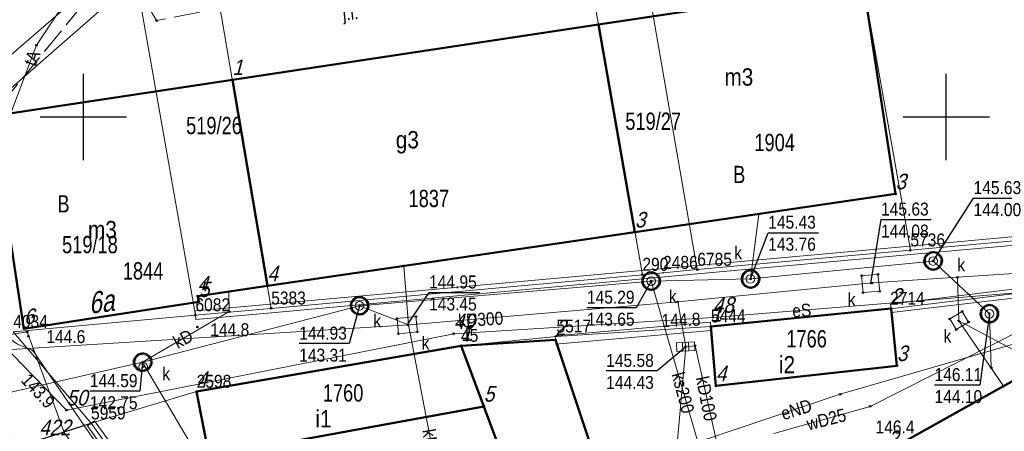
# Model space of a CAD drawing. Header units: metres. Extents: x 5551907 to 5556416, y 5709283 to 5712755.
# Tile 28 of 100: x 5554396 to 5554453, y 5710632 to 5710656. Entities that reach past the tile are written whole.
import ezdxf
from ezdxf.enums import TextEntityAlignment as Align

# ---------------------------------------------------------------- set-up
doc = ezdxf.new("R2010")
doc.units = ezdxf.units.M
doc.linetypes.add('1.5_0.5', pattern=[2, 1.5, -0.5])
doc.linetypes.add('219-500', pattern=[0])
doc.layers.get('0').update_dxf_attribs({"color": 2, "lineweight": 5})
doc.styles.get("Standard").update_dxf_attribs({"font": 'Working1250', "width": 0.75})
doc.linetypes.add('otdn_500', pattern='A,5,0,[21,ksztalty.shx,S=0.5,R=0,X=0,Y=0]', length=5)

# ---------------------------------------------------------------- blocks, each defined once
blk = doc.blocks.new('PUNKTBUD')
at = {"color": 0}
blk.add_circle((0, 0), 0.045, dxfattribs=at)
blk = doc.blocks.new('203')
at = {"linetype": 'Continuous', "lineweight": 0}
h = blk.add_hatch(color=0, dxfattribs=at)
edge = h.paths.add_edge_path()
edge.add_arc((0, 0), 0.045, 0, 360)
blk = doc.blocks.new('PW01')
at = {"linetype": 'Continuous', "lineweight": 13}
h = blk.add_hatch(color=0, dxfattribs=at)
edge = h.paths.add_edge_path()
edge.add_arc((0, 0), 0.045, 0, 360)
blk = doc.blocks.new('US22')
at = {"color": 0, "linetype": 'Continuous', "lineweight": 13}
blk.add_circle((0, 0), 0.25, dxfattribs=at)
blk = doc.blocks.new('US05')
at = {"color": 0, "linetype": 'Continuous', "lineweight": 13}
for p, q in [((-0.525, -0.25), (-0.525, 0.25)), ((-0.525, 0.25), (-0.175, 0.25)), ((-0.175, -0.25), (-0.175, 0.25)), ((-0.175, 0.25), (0.175, 0.25)), ((0.175, -0.25), (0.175, 0.25)), ((0.175, 0.25), (0.525, 0.25)), ((0.525, -0.25), (0.525, 0.25)), ((-0.525, -0.25), (-0.175, -0.25)), ((-0.175, -0.25), (0.175, -0.25)), ((0.175, -0.25), (0.525, -0.25))]:
    blk.add_line(p, q, dxfattribs=at)
blk = doc.blocks.new('PIKIETAW1891')
at = {"color": 0}
blk.add_circle((0, 0), 0.045, dxfattribs=at)
blk = doc.blocks.new('RAMKA500K')
at = {"color": 0}
for p, q in [((0, 147.5), (0, 152.5)), ((50, 147.5), (50, 152.5)), ((400, 147.5), (400, 152.5)), ((0, 150), (2.5, 150)), ((47.5, 150), (52.5, 150)), ((397.5, 150), (400, 150))]:
    blk.add_line(p, q, dxfattribs=at)

msp = doc.modelspace()

# ---------------------------------------------------------------- linework, layer by layer
at = {"layer": '217-kontur klasyfikacyjny', "color": 3, "linetype": 'CONTINUOUS', "lineweight": 18, "flags": 128}
for points in [[(5554407.04, 5710661.5), (5554410.88, 5710638.92)], [(5554444.51, 5710661.51), (5554447.92, 5710642.28)], [(5554432.39, 5710640.87), (5554429.17, 5710659.19)], [(5554447.92, 5710642.28), (5554458.6, 5710643.25)], [(5554410.88, 5710638.92), (5554432.39, 5710640.87)]]:
    msp.add_lwpolyline(points, dxfattribs=at)
at = {"layer": '218-kontur użytku gruntowego', "color": 3, "linetype": 'CONTINUOUS', "lineweight": 18, "flags": 128}
for points in [[(5554407.04, 5710661.5), (5554410.88, 5710638.92)], [(5554410.88, 5710638.92), (5554407.04, 5710661.5)], [(5554447.92, 5710642.28), (5554444.51, 5710661.51)], [(5554444.51, 5710661.51), (5554447.92, 5710642.28)], [(5554432.39, 5710640.87), (5554429.17, 5710659.19)], [(5554429.17, 5710659.19), (5554432.39, 5710640.87)], [(5554388.23, 5710645.06), (5554403.05, 5710658)], [(5554403.05, 5710658), (5554388.23, 5710645.06)], [(5554447.92, 5710642.28), (5554458.6, 5710643.25)], [(5554458.6, 5710643.25), (5554447.92, 5710642.28)], [(5554435.57, 5710641.16), (5554447.92, 5710642.28)], [(5554447.92, 5710642.28), (5554435.57, 5710641.16)], [(5554410.88, 5710638.92), (5554432.39, 5710640.87)], [(5554432.39, 5710640.87), (5554410.88, 5710638.92)], [(5554432.39, 5710640.87), (5554433.59, 5710640.98)], [(5554433.59, 5710640.98), (5554432.39, 5710640.87)], [(5554433.59, 5710640.98), (5554435.57, 5710641.16)], [(5554435.57, 5710641.16), (5554433.59, 5710640.98)], [(5554454.02, 5710639.79), (5554446.74, 5710638.9)], [(5554446.74, 5710638.9), (5554454.02, 5710639.79)], [(5554395.93, 5710637.56), (5554406.49, 5710638.53)], [(5554406.49, 5710638.53), (5554395.93, 5710637.56)], [(5554406.49, 5710638.53), (5554410.88, 5710638.92)], [(5554410.88, 5710638.92), (5554406.49, 5710638.53)], [(5554446.74, 5710638.9), (5554436.36, 5710637.88)], [(5554436.36, 5710637.88), (5554446.74, 5710638.9)], [(5554436.36, 5710637.88), (5554427.41, 5710637.3)], [(5554427.41, 5710637.3), (5554436.36, 5710637.88)], [(5554427.41, 5710637.3), (5554421.88, 5710636.76)], [(5554421.88, 5710636.76), (5554427.41, 5710637.3)], [(5554421.88, 5710636.76), (5554406.56, 5710634.1)], [(5554406.56, 5710634.1), (5554421.88, 5710636.76)], [(5554406.56, 5710634.1), (5554400.44, 5710632.27)], [(5554400.44, 5710632.27), (5554406.56, 5710634.1)], [(5554400.44, 5710632.27), (5554418.12, 5710607.55)], [(5554418.12, 5710607.55), (5554400.44, 5710632.27)]]:
    msp.add_lwpolyline(points, dxfattribs=at)
at = {"layer": '219-działka ewidencyjna', "color": 7, "linetype": '219-500', "lineweight": 18, "flags": 128}
for points in [[(5554407.04, 5710661.5), (5554410.88, 5710638.92)], [(5554444.51, 5710661.51), (5554447.92, 5710642.28)], [(5554432.36, 5710659.67), (5554435.57, 5710641.16)], [(5554429.17, 5710659.19), (5554432.39, 5710640.87)], [(5554403.05, 5710658), (5554388.23, 5710645.06)], [(5554403.05, 5710658), (5554406.49, 5710638.53)], [(5554458.6, 5710643.25), (5554447.92, 5710642.28)], [(5554447.92, 5710642.28), (5554435.57, 5710641.16)], [(5554432.39, 5710640.87), (5554410.88, 5710638.92)], [(5554433.59, 5710640.98), (5554432.39, 5710640.87)], [(5554435.57, 5710641.16), (5554433.59, 5710640.98)], [(5554454.02, 5710639.79), (5554446.74, 5710638.9)], [(5554406.49, 5710638.53), (5554395.93, 5710637.56)], [(5554410.88, 5710638.92), (5554406.49, 5710638.53)], [(5554446.74, 5710638.9), (5554436.36, 5710637.88)], [(5554436.36, 5710637.88), (5554427.41, 5710637.3)], [(5554395.93, 5710637.56), (5554400.44, 5710632.27)], [(5554427.41, 5710637.3), (5554421.88, 5710636.76)], [(5554421.88, 5710636.76), (5554406.56, 5710634.1)], [(5554421.88, 5710636.76), (5554425.93, 5710626.02)], [(5554406.56, 5710634.1), (5554400.44, 5710632.27)], [(5554400.44, 5710632.27), (5554418.12, 5710607.55)]]:
    msp.add_lwpolyline(points, dxfattribs=at)
at = {"layer": '312-budynek ewidencyjny', "color": 7, "linetype": 'CONTINUOUS', "lineweight": 50, "flags": 128}
for points in [[(5554429.85, 5710655.35), (5554445.2, 5710657.67)], [(5554445.2, 5710657.67), (5554447.06, 5710645.54)], [(5554408.63, 5710652.15), (5554429.85, 5710655.35)], [(5554429.85, 5710655.35), (5554431.96, 5710643.33)], [(5554431.96, 5710643.33), (5554429.85, 5710655.35)], [(5554394.67, 5710650.04), (5554408.63, 5710652.15)], [(5554408.63, 5710652.15), (5554410.66, 5710640.22)], [(5554410.66, 5710640.22), (5554408.63, 5710652.15)], [(5554396.55, 5710637.74), (5554394.67, 5710650.04)], [(5554447.06, 5710645.54), (5554431.96, 5710643.33)], [(5554431.96, 5710643.33), (5554410.66, 5710640.22)], [(5554410.66, 5710640.22), (5554406.62, 5710639.63)], [(5554406.62, 5710639.63), (5554406.69, 5710639.3)], [(5554406.69, 5710639.3), (5554396.55, 5710637.74)], [(5554436.36, 5710637.88), (5554446.8, 5710638.92)], [(5554446.8, 5710638.92), (5554447.14, 5710635.6)], [(5554436.65, 5710634.43), (5554436.36, 5710637.88)], [(5554446.62, 5710630.68), (5554460.28, 5710638.31)], [(5554406.56, 5710634.1), (5554421.88, 5710636.76)], [(5554421.88, 5710636.76), (5554427.35, 5710637.09)], [(5554421.88, 5710636.76), (5554423.2, 5710633.25)], [(5554423.2, 5710633.25), (5554421.88, 5710636.76)], [(5554427.35, 5710637.09), (5554430.29, 5710628.31)], [(5554447.14, 5710635.6), (5554436.65, 5710634.43)], [(5554407.28, 5710630.34), (5554406.56, 5710634.1)], [(5554423.2, 5710633.25), (5554407.28, 5710630.34)], [(5554425.78, 5710626.38), (5554423.2, 5710633.25)]]:
    msp.add_lwpolyline(points, dxfattribs=at)
at = {"layer": 'jezdnia', "color": 7, "linetype": '1.5_0.5', "lineweight": 18, "flags": 128}
for points in [[(5554531.77, 5710743.2), (5554510.73, 5710729.75), (5554475.99, 5710709.85), (5554447.06, 5710693.26), (5554443.23, 5710699.15), (5554462.23, 5710712.32), (5554460.21, 5710715.22), (5554440.32, 5710701.85), (5554425.74, 5710692.16), (5554418.39, 5710702.98), (5554417.67, 5710704.05), (5554413.74, 5710698.54), (5554422.18, 5710685.91), (5554422.24, 5710683.26), (5554414.67, 5710678.37), (5554411.17, 5710678.91), (5554409.54, 5710677.7), (5554408.06, 5710674.21), (5554399.4, 5710668.24), (5554396.78, 5710667.91), (5554395.38, 5710669.36), (5554394.89, 5710669.03), (5554395.46, 5710668.22), (5554394.01, 5710667.3), (5554393.51, 5710668.1), (5554393.08, 5710667.81), (5554391.94, 5710669.33), (5554375.03, 5710657.88), (5554384.19, 5710648.99), (5554388.23, 5710645.06), (5554389.36, 5710643.96), (5554394.67, 5710650.04), (5554402.1, 5710659.1), (5554430.11, 5710677.61), (5554434.38, 5710680.2), (5554449.14, 5710687.47), (5554480.13, 5710704.87), (5554485.07, 5710707.73), (5554505.9, 5710719.35), (5554533.93, 5710737.49), (5554534.71, 5710737.99), (5554534.52, 5710738.29), (5554532.01, 5710742.81)], [(5554430.11, 5710677.61), (5554431.72, 5710666.51), (5554427.33, 5710660.06), (5554404.24, 5710655.57), (5554402.1, 5710659.1), (5554394.67, 5710650.04), (5554445.2, 5710657.67), (5554452.55, 5710658.59), (5554452.04, 5710662.36), (5554438.86, 5710660.67), (5554434.38, 5710680.2)]]:
    msp.add_lwpolyline(points, close=True, dxfattribs=at)
at = {"layer": 'krawężnik', "color": 7, "linetype": 'CONTINUOUS', "lineweight": 25, "flags": 128}
msp.add_lwpolyline([(5554472.43, 5710638.71), (5554473.93, 5710638.51), (5554474.43, 5710637.77), (5554474.72, 5710636.97), (5554474.66, 5710636.42), (5554473.93, 5710635.73), (5554466.73, 5710630.76), (5554450.45, 5710621.12), (5554425.4, 5710609.05), (5554418.6, 5710605.89), (5554417.15, 5710605.26), (5554415.76, 5710605.21), (5554414.27, 5710606.27), (5554412.85, 5710607.28), (5554397.95, 5710627.83), (5554396.98, 5710629.38), (5554396.78, 5710630.42), (5554397.44, 5710631.31), (5554400.44, 5710632.27)], dxfattribs=at)
at = {"layer": 'przewód elektroenergetyczny podziemny', "color": 1, "linetype": 'CONTINUOUS', "lineweight": 18, "flags": 128}
for points in [[(5554500.98, 5710648.51), (5554494.46, 5710639.26), (5554478.56, 5710631.87), (5554474.37, 5710637.47), (5554472.16, 5710639.32), (5554454.55, 5710639.85), (5554436.48, 5710638.4), (5554421.46, 5710637.45), (5554399.02, 5710633.03), (5554394.66, 5710637.51), (5554388.71, 5710642.51), (5554381.93, 5710636.93), (5554358.42, 5710667.49), (5554395.08, 5710691.67), (5554394, 5710693.59), (5554393.59, 5710693.48)], [(5554391.95, 5710691.47), (5554389.38, 5710689.5), (5554383.13, 5710684.67), (5554376.68, 5710679.78), (5554364.5, 5710670.42), (5554373.97, 5710657.23), (5554383.64, 5710647.97), (5554395.47, 5710637.35), (5554396.74, 5710637.56)], [(5554473.2, 5710638.11), (5554460.77, 5710638.83), (5554443.86, 5710633.95), (5554429.96, 5710629.28)], [(5554396.74, 5710637.56), (5554398.91, 5710631.7), (5554413.79, 5710611.76), (5554417.91, 5710606.97), (5554420.9, 5710601.33), (5554425.41, 5710594.62), (5554440.73, 5710570.16), (5554441.76, 5710569.31), (5554444.92, 5710571.7), (5554445.59, 5710571.37), (5554447.05, 5710571.93), (5554466.29, 5710583.95), (5554467.82, 5710585.54), (5554469.46, 5710586.99), (5554470, 5710588.24)]]:
    msp.add_lwpolyline(points, dxfattribs=at)
at = {"layer": 'przewód gazowy', "color": 40, "linetype": 'CONTINUOUS', "lineweight": 18, "flags": 128}
msp.add_lwpolyline([(5554416.65, 5710602.98), (5554403.23, 5710621.54), (5554402.92, 5710621.89), (5554404.12, 5710624.84), (5554404.47, 5710625.68), (5554397.07, 5710636.48), (5554396.18, 5710636.85), (5554393.21, 5710638.9), (5554390.23, 5710641.85), (5554387.51, 5710644.56), (5554380.01, 5710652.42)], dxfattribs=at)
at = {"layer": 'przewód kanalizacyjny', "color": 34, "linetype": 'CONTINUOUS', "lineweight": 18, "flags": 128}
for points in [[(5554403.43, 5710635.81), (5554421.1, 5710605.89), (5554436.67, 5710613.08), (5554452.64, 5710620.71), (5554475.58, 5710633.69), (5554493.24, 5710644.62), (5554505.33, 5710636.12), (5554511.32, 5710631.05), (5554532.54, 5710615.46), (5554538.01, 5710606.53), (5554542.3, 5710598.85), (5554545.18, 5710592.28), (5554547.72, 5710585.05), (5554551.08, 5710576.4), (5554560.88, 5710550.1), (5554563.42, 5710544.78), (5554570, 5710519.72), (5554571.02, 5710502.86)], [(5554438.66, 5710640.62), (5554439.14, 5710644.37)], [(5554515.93, 5710629.05), (5554498.05, 5710642.9), (5554494.02, 5710642.62), (5554493.13, 5710642.63), (5554470.02, 5710641.98), (5554450.65, 5710640.72), (5554445.72, 5710640.39), (5554434.44, 5710639.3), (5554418.83, 5710637.96), (5554391.77, 5710636.28), (5554394.11, 5710633.44), (5554408.36, 5710616.21), (5554419.48, 5710601.47)], [(5554370.58, 5710619.9), (5554382.57, 5710631.07), (5554403.43, 5710635.81), (5554416, 5710639.07), (5554432.9, 5710640.5), (5554438.66, 5710640.62), (5554449.24, 5710641.66), (5554452.5, 5710638.61)], [(5554418.83, 5710637.96), (5554418.57, 5710641.37)], [(5554450.72, 5710638.2), (5554450.65, 5710640.72)], [(5554432.9, 5710640.5), (5554436.3, 5710628.8)], [(5554403.43, 5710635.81), (5554408.45, 5710638.73), (5554408.42, 5710639.89)], [(5554416, 5710639.07), (5554418.83, 5710637.96)], [(5554434.04, 5710626.95), (5554434.9, 5710636.7), (5554434.44, 5710639.3)], [(5554452.5, 5710638.61), (5554452.61, 5710635.48), (5554453.31, 5710634.41)], [(5554418.83, 5710637.96), (5554421.24, 5710625.51)], [(5554450.72, 5710638.2), (5554453.31, 5710634.41)], [(5554454.22, 5710636.34), (5554450.72, 5710638.2)], [(5554434.9, 5710636.7), (5554435.44, 5710636.76), (5554437.7, 5710626.64)]]:
    msp.add_lwpolyline(points, dxfattribs=at)
at = {"layer": 'przewód telekomunikacyjny podziemny', "color": 30, "linetype": 'CONTINUOUS', "lineweight": 18, "flags": 128}
msp.add_lwpolyline([(5554399.32, 5710657.24), (5554397.28, 5710654.15), (5554395.8, 5710650.22)], dxfattribs=at)
at = {"layer": 'przewód wodociągowy', "color": 5, "linetype": 'CONTINUOUS', "lineweight": 18, "flags": 128}
for points in [[(5554377.15, 5710631.23), (5554386.65, 5710645.71), (5554399.27, 5710656.58), (5554403.77, 5710657.38), (5554415.21, 5710661.72), (5554429.7, 5710661.89), (5554435.32, 5710663.34), (5554432.33, 5710672.68), (5554432.2, 5710673.29)], [(5554440.01, 5710631.68), (5554445.59, 5710633.25), (5554461.49, 5710641.27)]]:
    msp.add_lwpolyline(points, dxfattribs=at)
at = {"layer": 'rzedna-Atr2', "color": 7, "flags": 128}
for points in [[(5554449.24, 5710641.66), (5554451.58, 5710645.3), (5554454.487, 5710645.3)], [(5554445.62, 5710640.36), (5554446.22, 5710644.06), (5554449.132, 5710644.06)], [(5554438.66, 5710640.62), (5554439.68, 5710643.3), (5554442.597, 5710643.3)], [(5554432.9, 5710640.5), (5554432.03, 5710638.96), (5554429.176, 5710638.96)], [(5554418.76, 5710637.95), (5554420.03, 5710639.84), (5554422.947, 5710639.84)], [(5554416, 5710639.07), (5554415.39, 5710636.88), (5554412.504, 5710636.88)], [(5554452.5, 5710638.61), (5554451.94, 5710634.48), (5554449.32, 5710634.48)], [(5554434.9, 5710636.7), (5554433.24, 5710635.3), (5554430.291, 5710635.3)], [(5554403.43, 5710635.81), (5554403.26, 5710634.13), (5554400.374, 5710634.13)]]:
    msp.add_lwpolyline(points, dxfattribs=at)
at = {"layer": 'studnia kanalizacyjna', "color": 34, "linetype": 'CONTINUOUS', "lineweight": 18, "flags": 128}
for points in [[(5554449.74, 5710641.68), (5554449.73, 5710641.58), (5554449.7, 5710641.48), (5554449.64, 5710641.38), (5554449.58, 5710641.3), (5554449.5, 5710641.24), (5554449.4, 5710641.19), (5554449.3, 5710641.17), (5554449.2, 5710641.16), (5554449.1, 5710641.18), (5554449, 5710641.23), (5554448.92, 5710641.29), (5554448.84, 5710641.37), (5554448.78, 5710641.45), (5554448.75, 5710641.55), (5554448.74, 5710641.65), (5554448.75, 5710641.75), (5554448.77, 5710641.85), (5554448.83, 5710641.95), (5554448.9, 5710642.03), (5554448.98, 5710642.09), (5554449.08, 5710642.14), (5554449.18, 5710642.16), (5554449.28, 5710642.17), (5554449.38, 5710642.15), (5554449.48, 5710642.1), (5554449.56, 5710642.04), (5554449.63, 5710641.96), (5554449.69, 5710641.88), (5554449.73, 5710641.78)], [(5554433.4, 5710640.51), (5554433.39, 5710640.41), (5554433.36, 5710640.31), (5554433.3, 5710640.22), (5554433.24, 5710640.14), (5554433.16, 5710640.08), (5554433.06, 5710640.02), (5554432.96, 5710640), (5554432.86, 5710640), (5554432.76, 5710640.02), (5554432.66, 5710640.06), (5554432.58, 5710640.12), (5554432.5, 5710640.2), (5554432.44, 5710640.29), (5554432.41, 5710640.39), (5554432.4, 5710640.49), (5554432.41, 5710640.59), (5554432.43, 5710640.69), (5554432.49, 5710640.78), (5554432.56, 5710640.86), (5554432.64, 5710640.92), (5554432.74, 5710640.98), (5554432.84, 5710641), (5554432.94, 5710641), (5554433.04, 5710640.98), (5554433.14, 5710640.94), (5554433.22, 5710640.88), (5554433.29, 5710640.8), (5554433.35, 5710640.71), (5554433.39, 5710640.61)], [(5554439.16, 5710640.63), (5554439.15, 5710640.53), (5554439.12, 5710640.43), (5554439.06, 5710640.34), (5554439, 5710640.26), (5554438.92, 5710640.2), (5554438.82, 5710640.15), (5554438.72, 5710640.12), (5554438.62, 5710640.12), (5554438.52, 5710640.14), (5554438.42, 5710640.19), (5554438.34, 5710640.24), (5554438.26, 5710640.32), (5554438.2, 5710640.41), (5554438.17, 5710640.51), (5554438.16, 5710640.61), (5554438.17, 5710640.71), (5554438.19, 5710640.81), (5554438.25, 5710640.9), (5554438.32, 5710640.98), (5554438.4, 5710641.05), (5554438.5, 5710641.1), (5554438.6, 5710641.12), (5554438.7, 5710641.12), (5554438.8, 5710641.11), (5554438.9, 5710641.06), (5554438.98, 5710641), (5554439.05, 5710640.92), (5554439.11, 5710640.83), (5554439.15, 5710640.73)], [(5554416.5, 5710639.09), (5554416.5, 5710638.98), (5554416.47, 5710638.88), (5554416.41, 5710638.79), (5554416.34, 5710638.71), (5554416.26, 5710638.65), (5554416.17, 5710638.6), (5554416.07, 5710638.57), (5554415.97, 5710638.57), (5554415.87, 5710638.59), (5554415.76, 5710638.64), (5554415.68, 5710638.7), (5554415.61, 5710638.77), (5554415.55, 5710638.86), (5554415.52, 5710638.96), (5554415.5, 5710639.06), (5554415.51, 5710639.16), (5554415.54, 5710639.26), (5554415.6, 5710639.35), (5554415.67, 5710639.44), (5554415.74, 5710639.5), (5554415.84, 5710639.55), (5554415.94, 5710639.57), (5554416.04, 5710639.57), (5554416.14, 5710639.56), (5554416.24, 5710639.51), (5554416.33, 5710639.45), (5554416.4, 5710639.37), (5554416.46, 5710639.28), (5554416.49, 5710639.18)], [(5554453, 5710638.62), (5554452.99, 5710638.52), (5554452.96, 5710638.42), (5554452.91, 5710638.33), (5554452.84, 5710638.25), (5554452.76, 5710638.18), (5554452.66, 5710638.13), (5554452.56, 5710638.11), (5554452.46, 5710638.11), (5554452.36, 5710638.12), (5554452.26, 5710638.17), (5554452.18, 5710638.23), (5554452.11, 5710638.31), (5554452.04, 5710638.4), (5554452.01, 5710638.5), (5554452, 5710638.6), (5554452.01, 5710638.7), (5554452.03, 5710638.8), (5554452.09, 5710638.89), (5554452.16, 5710638.97), (5554452.24, 5710639.03), (5554452.34, 5710639.08), (5554452.44, 5710639.11), (5554452.54, 5710639.11), (5554452.64, 5710639.09), (5554452.74, 5710639.04), (5554452.82, 5710638.99), (5554452.89, 5710638.91), (5554452.95, 5710638.82), (5554452.99, 5710638.72)], [(5554403.93, 5710635.82), (5554403.93, 5710635.72), (5554403.9, 5710635.62), (5554403.84, 5710635.52), (5554403.77, 5710635.44), (5554403.69, 5710635.38), (5554403.59, 5710635.33), (5554403.5, 5710635.31), (5554403.4, 5710635.3), (5554403.29, 5710635.32), (5554403.19, 5710635.37), (5554403.11, 5710635.43), (5554403.04, 5710635.51), (5554402.98, 5710635.59), (5554402.95, 5710635.69), (5554402.93, 5710635.79), (5554402.94, 5710635.89), (5554402.97, 5710635.99), (5554403.03, 5710636.09), (5554403.1, 5710636.17), (5554403.17, 5710636.23), (5554403.27, 5710636.28), (5554403.37, 5710636.3), (5554403.47, 5710636.31), (5554403.57, 5710636.29), (5554403.67, 5710636.24), (5554403.76, 5710636.18), (5554403.83, 5710636.1), (5554403.89, 5710636.02), (5554403.92, 5710635.92)]]:
    msp.add_lwpolyline(points, close=True, dxfattribs=at)
at = {"layer": 'właz do komory lub kanału', "color": 7, "linetype": 'CONTINUOUS', "lineweight": 18, "flags": 128}
for points in [[(5554445.09, 5710640.81), (5554446.04, 5710640.89), (5554446.14, 5710639.91), (5554445.18, 5710639.83)], [(5554418.25, 5710637.45), (5554418.17, 5710638.33), (5554419.27, 5710638.44), (5554419.35, 5710637.56)], [(5554450.2, 5710638.31), (5554450.92, 5710638.74), (5554451.29, 5710638.13), (5554450.57, 5710637.69)]]:
    msp.add_lwpolyline(points, close=True, dxfattribs=at)
at = {"layer": 'ściana oporowa (linia)', "color": 0, "linetype": 'otdn_500', "lineweight": 18}
for p, q in [((5554455.168, 5710643.189), (5554447.897, 5710642.529)), ((5554447.897, 5710642.529), (5554435.547, 5710641.409)), ((5554435.547, 5710641.409), (5554432.367, 5710641.119)), ((5554432.367, 5710641.119), (5554410.858, 5710639.169)), ((5554446.83, 5710638.672), (5554454.028, 5710639.538)), ((5554410.858, 5710639.169), (5554406.468, 5710638.779)), ((5554406.468, 5710638.779), (5554406.49, 5710638.53)), ((5554446.83, 5710638.672), (5554446.8, 5710638.92)), ((5554436.382, 5710637.631), (5554436.36, 5710637.88)), ((5554427.372, 5710636.841), (5554436.382, 5710637.631)), ((5554427.372, 5710636.841), (5554427.35, 5710637.09)), ((5554400.237, 5710632.124), (5554400.44, 5710632.27)), ((5554400.237, 5710632.124), (5554418.014, 5710607.138))]:
    msp.add_line(p, q, dxfattribs=at)
at = {"layer": 'ściana oporowa (linia)', "color": 0, "lineweight": 18}
for p, q in [((5554455.213, 5710642.691), (5554447.942, 5710642.031)), ((5554447.942, 5710642.031), (5554435.593, 5710640.911)), ((5554435.593, 5710640.911), (5554432.413, 5710640.621)), ((5554432.413, 5710640.621), (5554410.902, 5710638.671)), ((5554446.77, 5710639.168), (5554454.012, 5710640.042)), ((5554446.77, 5710639.168), (5554446.8, 5710638.92)), ((5554406.512, 5710638.281), (5554406.49, 5710638.53)), ((5554410.902, 5710638.671), (5554406.512, 5710638.281)), ((5554427.328, 5710637.339), (5554436.338, 5710638.129)), ((5554436.338, 5710638.129), (5554436.36, 5710637.88)), ((5554427.328, 5710637.339), (5554427.35, 5710637.09)), ((5554400.643, 5710632.415), (5554400.44, 5710632.27)), ((5554400.643, 5710632.415), (5554418.226, 5710607.962))]:
    msp.add_line(p, q, dxfattribs=at)

# ---------------------------------------------------------------- block references
at = {"layer": '203-punkt graniczny', "color": 7, "linetype": 'CONTINUOUS', "lineweight": 18}
for p in [(5554447.92, 5710642.28), (5554432.39, 5710640.87), (5554433.59, 5710640.98), (5554435.57, 5710641.16), (5554410.88, 5710638.92), (5554406.49, 5710638.53), (5554446.74, 5710638.9), (5554436.36, 5710637.88), (5554427.41, 5710637.3), (5554421.88, 5710636.76), (5554406.56, 5710634.1), (5554400.44, 5710632.27)]:
    msp.add_blockref('203', p, dxfattribs=at)
at = {"layer": 'kratka ściekowa', "color": 34, "linetype": 'CONTINUOUS', "lineweight": 18, "rotation": 2.632}
msp.add_blockref('US05', (5554434.9, 5710636.7), dxfattribs=at)
at = {"layer": 'pikieta naturalna', "color": 7, "linetype": 'CONTINUOUS', "lineweight": 13}
for p in [(5554406.6, 5710637.84), (5554396.8, 5710637.31)]:
    msp.add_blockref('PW01', p, dxfattribs=at)
at = {"layer": 'Punkt budynku', "color": 5, "linetype": 'CONTINUOUS', "lineweight": 18}
for p in [(5554429.85, 5710655.35), (5554408.63, 5710652.15), (5554447.06, 5710645.54), (5554431.96, 5710643.33), (5554410.66, 5710640.22), (5554406.62, 5710639.63), (5554406.69, 5710639.3), (5554446.8, 5710638.92), (5554436.36, 5710637.88), (5554396.55, 5710637.74), (5554421.88, 5710636.76), (5554427.35, 5710637.09), (5554447.14, 5710635.6), (5554436.65, 5710634.43), (5554406.56, 5710634.1), (5554423.2, 5710633.25)]:
    msp.add_blockref('PUNKTBUD', p, dxfattribs=at)
at = {"layer": 'Punkt roboczy BDOT GESUT K1', "color": 6, "linetype": 'CONTINUOUS', "lineweight": 18}
for p in [(5554404.24, 5710655.57), (5554397.28, 5710654.15), (5554439.14, 5710644.37), (5554447.92, 5710642.28), (5554448.77, 5710641.85), (5554448.83, 5710641.95), (5554448.9, 5710642.03), (5554448.98, 5710642.09), (5554449.08, 5710642.14), (5554449.18, 5710642.16), (5554449.28, 5710642.17), (5554449.38, 5710642.15), (5554449.48, 5710642.1), (5554449.56, 5710642.04), (5554449.63, 5710641.96), (5554449.69, 5710641.88), (5554449.73, 5710641.78), (5554418.57, 5710641.37), (5554448.74, 5710641.65), (5554448.75, 5710641.75), (5554448.75, 5710641.55), (5554448.78, 5710641.45), (5554448.84, 5710641.37), (5554448.92, 5710641.29), (5554449, 5710641.23), (5554449.24, 5710641.66), (5554449.24, 5710641.66), (5554449.5, 5710641.24), (5554449.58, 5710641.3), (5554449.64, 5710641.38), (5554449.7, 5710641.48), (5554449.73, 5710641.58), (5554449.74, 5710641.68), (5554432.39, 5710640.87), (5554432.43, 5710640.69), (5554432.49, 5710640.78), (5554432.56, 5710640.86), (5554432.64, 5710640.92), (5554432.74, 5710640.98), (5554432.84, 5710641), (5554432.94, 5710641), (5554433.04, 5710640.98), (5554433.14, 5710640.94), (5554433.22, 5710640.88), (5554433.29, 5710640.8), (5554433.35, 5710640.71), (5554435.57, 5710641.16), (5554438.17, 5710640.71), (5554438.19, 5710640.81), (5554438.25, 5710640.9), (5554438.32, 5710640.98), (5554438.4, 5710641.05), (5554438.5, 5710641.1), (5554438.6, 5710641.12), (5554438.7, 5710641.12), (5554438.8, 5710641.11), (5554438.9, 5710641.06), (5554438.98, 5710641), (5554439.05, 5710640.92), (5554439.11, 5710640.83), (5554439.15, 5710640.73), (5554439.16, 5710640.63), (5554445.09, 5710640.81), (5554446.04, 5710640.89), (5554449.1, 5710641.18), (5554449.2, 5710641.16), (5554449.3, 5710641.17), (5554449.4, 5710641.19), (5554450.65, 5710640.72), (5554450.65, 5710640.72), (5554432.4, 5710640.49), (5554432.41, 5710640.59), (5554432.41, 5710640.39), (5554432.44, 5710640.29), (5554432.5, 5710640.2), (5554432.58, 5710640.12), (5554432.66, 5710640.06), (5554432.9, 5710640.5), (5554432.9, 5710640.5), (5554432.9, 5710640.5), (5554433.16, 5710640.08), (5554433.24, 5710640.14), (5554433.3, 5710640.22), (5554433.36, 5710640.31), (5554433.39, 5710640.61), (5554433.39, 5710640.41), (5554433.4, 5710640.51), (5554438.16, 5710640.61), (5554438.17, 5710640.51), (5554438.2, 5710640.41), (5554438.26, 5710640.32), (5554438.34, 5710640.24), (5554438.42, 5710640.19), (5554438.52, 5710640.14), (5554438.62, 5710640.12), (5554438.66, 5710640.62), (5554438.66, 5710640.62), (5554438.66, 5710640.62), (5554438.72, 5710640.12), (5554438.82, 5710640.15), (5554438.92, 5710640.2), (5554439, 5710640.26), (5554439.06, 5710640.34), (5554439.12, 5710640.43), (5554439.15, 5710640.53), (5554445.72, 5710640.39), (5554408.42, 5710639.89), (5554415.74, 5710639.5), (5554415.84, 5710639.55), (5554415.94, 5710639.57), (5554416.04, 5710639.57), (5554416.14, 5710639.56), (5554416.24, 5710639.51), (5554432.76, 5710640.02), (5554432.86, 5710640), (5554432.96, 5710640), (5554433.06, 5710640.02), (5554445.18, 5710639.83), (5554446.14, 5710639.91), (5554410.88, 5710638.92), (5554415.5, 5710639.06), (5554415.51, 5710639.16), (5554415.52, 5710638.96), (5554415.54, 5710639.26), (5554415.6, 5710639.35), (5554415.67, 5710639.44), (5554416, 5710639.07), (5554416, 5710639.07), (5554416, 5710639.07), (5554416.33, 5710639.45), (5554416.4, 5710639.37), (5554416.46, 5710639.28), (5554416.49, 5710639.18), (5554416.5, 5710639.09), (5554416.5, 5710638.98), (5554434.44, 5710639.3), (5554434.44, 5710639.3), (5554446.8, 5710638.92), (5554452.16, 5710638.97), (5554452.24, 5710639.03), (5554452.34, 5710639.08), (5554452.44, 5710639.11), (5554452.54, 5710639.11), (5554452.64, 5710639.09), (5554452.74, 5710639.04), (5554452.82, 5710638.99), (5554406.49, 5710638.53), (5554408.45, 5710638.73), (5554415.55, 5710638.86), (5554415.61, 5710638.77), (5554415.68, 5710638.7), (5554415.76, 5710638.64), (5554415.87, 5710638.59), (5554415.97, 5710638.57), (5554416.07, 5710638.57), (5554416.17, 5710638.6), (5554416.26, 5710638.65), (5554416.34, 5710638.71), (5554416.41, 5710638.79), (5554416.47, 5710638.88), (5554419.27, 5710638.44), (5554436.48, 5710638.4), (5554436.48, 5710638.4), (5554450.92, 5710638.74), (5554452, 5710638.6), (5554452.01, 5710638.7), (5554452.01, 5710638.5), (5554452.03, 5710638.8), (5554452.04, 5710638.4), (5554452.09, 5710638.89), (5554452.5, 5710638.61), (5554452.5, 5710638.61), (5554452.5, 5710638.61), (5554452.89, 5710638.91), (5554452.95, 5710638.82), (5554452.96, 5710638.42), (5554452.99, 5710638.72), (5554452.99, 5710638.52), (5554453, 5710638.62), (5554406.6, 5710637.84), (5554418.17, 5710638.33), (5554418.83, 5710637.96), (5554418.83, 5710637.96), (5554418.83, 5710637.96), (5554418.83, 5710637.96), (5554436.36, 5710637.88), (5554450.2, 5710638.31), (5554450.72, 5710638.2), (5554450.72, 5710638.2), (5554450.72, 5710638.2), (5554451.29, 5710638.13), (5554452.11, 5710638.31), (5554452.18, 5710638.23), (5554452.26, 5710638.17), (5554452.36, 5710638.12), (5554452.46, 5710638.11), (5554452.56, 5710638.11), (5554452.66, 5710638.13), (5554452.76, 5710638.18), (5554452.84, 5710638.25), (5554452.91, 5710638.33), (5554396.74, 5710637.56), (5554396.74, 5710637.56), (5554396.8, 5710637.31), (5554418.25, 5710637.45), (5554419.35, 5710637.56), (5554421.46, 5710637.45), (5554450.57, 5710637.69), (5554427.35, 5710637.09), (5554434.9, 5710636.7), (5554434.9, 5710636.7), (5554434.9, 5710636.7), (5554435.44, 5710636.76), (5554397.07, 5710636.48), (5554403.03, 5710636.09), (5554403.1, 5710636.17), (5554403.17, 5710636.23), (5554403.27, 5710636.28), (5554403.37, 5710636.3), (5554403.47, 5710636.31), (5554403.57, 5710636.29), (5554403.67, 5710636.24), (5554403.76, 5710636.18), (5554403.83, 5710636.1), (5554402.93, 5710635.79), (5554402.94, 5710635.89), (5554402.95, 5710635.69), (5554402.97, 5710635.99), (5554402.98, 5710635.59), (5554403.04, 5710635.51), (5554403.43, 5710635.81), (5554403.43, 5710635.81), (5554403.43, 5710635.81), (5554403.46, 5710635.54), (5554403.84, 5710635.52), (5554403.89, 5710636.02), (5554403.9, 5710635.62), (5554403.92, 5710635.92), (5554403.93, 5710635.82), (5554403.93, 5710635.72), (5554403.11, 5710635.43), (5554403.19, 5710635.37), (5554403.29, 5710635.32), (5554403.4, 5710635.3), (5554403.5, 5710635.31), (5554403.59, 5710635.33), (5554403.69, 5710635.38), (5554403.77, 5710635.44), (5554452.61, 5710635.48), (5554453.31, 5710634.41), (5554453.31, 5710634.41), (5554443.86, 5710633.95), (5554445.59, 5710633.25), (5554399.02, 5710633.03), (5554399.02, 5710633.03), (5554400.44, 5710632.27), (5554400.44, 5710632.27)]:
    msp.add_blockref('PIKIETAW1891', p, dxfattribs=at)
at = {"layer": 'rzedna', "color": 34, "linetype": 'CONTINUOUS', "lineweight": 18}
for p in [(5554449.24, 5710641.66), (5554432.9, 5710640.5), (5554438.66, 5710640.62), (5554445.62, 5710640.36), (5554416, 5710639.07), (5554452.5, 5710638.61), (5554418.76, 5710637.95), (5554403.43, 5710635.81)]:
    msp.add_blockref('PW01', p, dxfattribs=at)
at = {"layer": 'rzedna', "color": 1, "linetype": 'CONTINUOUS', "lineweight": 18}
for p in [(5554436.48, 5710638.4), (5554399.02, 5710633.03)]:
    msp.add_blockref('PW01', p, dxfattribs=at)
at = {"layer": 'rzedna', "color": 34, "linetype": 'CONTINUOUS', "lineweight": 18, "rotation": 2.632}
msp.add_blockref('PW01', (5554434.9, 5710636.7), dxfattribs=at)
at = {"layer": 'Wstawianie ramki sekcyjnej z opisem', "color": 7, "linetype": 'CONTINUOUS', "lineweight": 13}
for p in [(5554000, 5710500), (5554000, 5710500), (5554000, 5710500), (5554000, 5710500), (5554400, 5710500), (5554400, 5710500), (5554400, 5710500), (5554400, 5710500)]:
    msp.add_blockref('RAMKA500K', p, dxfattribs=at)
at = {"layer": 'właz do komory lub kanału - okrągły', "color": 7, "linetype": 'CONTINUOUS', "lineweight": 18}
for p in [(5554449.24, 5710641.66), (5554432.9, 5710640.5), (5554438.66, 5710640.62), (5554416, 5710639.07), (5554452.5, 5710638.61), (5554403.46, 5710635.54)]:
    msp.add_blockref('US22', p, dxfattribs=at)

# ---------------------------------------------------------------- texts
at = {"layer": '203-punkt graniczny-Atr103', "color": 7, "width": 0.9}
for s, p in [('5736', (5554447.92, 5710642.28)), ('5736', (5554447.92, 5710642.28)), ('290', (5554432.39, 5710640.87)), ('290', (5554432.39, 5710640.87)), ('2486', (5554433.59, 5710640.98)), ('2486', (5554433.59, 5710640.98)), ('6785', (5554435.57, 5710641.16)), ('6785', (5554435.57, 5710641.16)), ('6082', (5554406.49, 5710638.53)), ('6082', (5554406.49, 5710638.53)), ('5383', (5554410.88, 5710638.92)), ('5383', (5554410.88, 5710638.92)), ('2714', (5554446.74, 5710638.9)), ('2714', (5554446.74, 5710638.9)), ('4034', (5554395.93, 5710637.56)), ('4034', (5554395.93, 5710637.56)), ('5444', (5554436.36, 5710637.88)), ('5444', (5554436.36, 5710637.88)), ('5517', (5554427.41, 5710637.3)), ('5517', (5554427.41, 5710637.3)), ('45', (5554421.88, 5710636.76)), ('45', (5554421.88, 5710636.76)), ('2598', (5554406.56, 5710634.1)), ('2598', (5554406.56, 5710634.1)), ('5959', (5554400.44, 5710632.27)), ('5959', (5554400.44, 5710632.27))]:
    msp.add_text(s, height=0.75, dxfattribs=at).set_placement(p, align=Align.BOTTOM_LEFT)
at = {"layer": '210-oznaczenie konturu użytku gruntowego', "color": 3, "linetype": 'CONTINUOUS', "lineweight": 18, "width": 0.79}
for p in [(5554437.65, 5710646.17), (5554398.49, 5710644.47)]:
    msp.add_text('B', height=1, dxfattribs=at).set_placement(p)
at = {"layer": '211-numer działki ewidencyjnej', "color": 7, "linetype": 'CONTINUOUS', "lineweight": 18, "width": 0.79}
for s, p in [('519/26', (5554405.95, 5710649)), ('519/27', (5554431.4, 5710649.25)), ('519/18', (5554398.76, 5710642.11))]:
    msp.add_text(s, height=1, dxfattribs=at).set_placement(p)
at = {"layer": '238-Punkt adresowy budynku', "color": 7, "linetype": 'CONTINUOUS', "lineweight": 25, "oblique": 15, "width": 0.79}
msp.add_text('6a', height=1.25, rotation=7.448, dxfattribs=at).set_placement((5554401.09, 5710638.69), align=Align.CENTER)
at = {"layer": '312-oznaczenie budynku ewidencyjnego', "color": 7, "linetype": 'CONTINUOUS', "lineweight": 18, "width": 0.79}
for s, p in [('1904', (5554438.88, 5710648.02)), ('1837', (5554418.84, 5710644.78)), ('1844', (5554402.28, 5710640.59))]:
    msp.add_text(s, height=1, dxfattribs=at).set_placement(p)
for s, p in [('1766', (5554440.73, 5710637.66)), ('1760', (5554413.87, 5710634.53))]:
    msp.add_text(s, height=1, dxfattribs=at).set_placement(p, align=Align.TOP_LEFT)
at = {"layer": '312-oznaczenie budynku ewidencyjnego-Atr117', "color": 7, "width": 0.9}
for s, p in [('m3', (5554437.98, 5710652.31)), ('g3', (5554418.77, 5710648.68)), ('m3', (5554401.1, 5710643.48)), ('i2', (5554440.77, 5710635.66)), ('i1', (5554413.91, 5710632.53))]:
    msp.add_text(s, height=1, dxfattribs=at).set_placement(p, align=Align.MIDDLE_CENTER)
at = {"layer": 'jezdnia-Atr17', "color": 7, "width": 0.9}
msp.add_text('j.i.', height=0.75, rotation=6.127, dxfattribs=at).set_placement((5554415.06, 5710655.57))
at = {"layer": 'pikieta naturalna-Atr2', "color": 7, "width": 0.9}
for s, p in [('144.8', (5554407.35, 5710637.31)), ('144.6', (5554397.85, 5710636.91)), ('146.4', (5554445.9, 5710631.68))]:
    msp.add_text(s, height=0.75, dxfattribs=at).set_placement(p)
at = {"layer": 'przewód elektroenergetyczny podziemny-Atr1', "color": 1, "width": 0.9}
for s, rotation, p in [('eS', 3.3, (5554441.07, 5710638.77)), ('eND', 17.257, (5554440.45, 5710632.8))]:
    msp.add_text(s, height=0.75, rotation=rotation, dxfattribs=at).set_placement(p, align=Align.MIDDLE_LEFT)
at = {"layer": 'przewód kanalizacyjny-Atr1', "color": 34, "width": 0.9}
for s, rotation, p in [('kD300', 3.587, (5554421.72, 5710638.2)), ('kD', 28.949, (5554405.29, 5710636.89)), ('ks200', 284.892, (5554434.44, 5710635.2)), ('kD100', 281.248, (5554435.85, 5710634.98)), ('kD150', 279.626, (5554420, 5710631.93))]:
    msp.add_text(s, height=0.75, rotation=rotation, dxfattribs=at).set_placement(p, align=Align.MIDDLE_LEFT)
at = {"layer": 'przewód telekomunikacyjny podziemny - ob. projektowany-Atr1', "color": 30, "width": 0.9}
msp.add_text('proj. t DG.GiK.6630.1.100.2024', height=0.75, rotation=40.242, dxfattribs=at).set_placement((5554388.25, 5710651.72), align=Align.MIDDLE_LEFT)
at = {"layer": 'przewód telekomunikacyjny podziemny-Atr1', "color": 30, "width": 0.9}
msp.add_text('tA', height=0.75, rotation=68.072, dxfattribs=at).set_placement((5554396.86, 5710653.01), align=Align.MIDDLE_LEFT)
at = {"layer": 'przewód wodociągowy-Atr1', "color": 5, "width": 0.9}
msp.add_text('wD25', height=0.75, rotation=14.396, dxfattribs=at).set_placement((5554441.93, 5710632.21), align=Align.MIDDLE_LEFT)
at = {"layer": 'Punkt budynku-Atr104', "color": 5, "oblique": 15, "width": 0.9}
for s, p in [('1', (5554408.63, 5710652.15)), ('3', (5554447.06, 5710645.54)), ('3', (5554431.96, 5710643.33)), ('4', (5554410.66, 5710640.22)), ('4', (5554406.62, 5710639.63)), ('5', (5554406.69, 5710639.3)), ('2', (5554446.8, 5710638.92)), ('1', (5554436.36, 5710637.88)), ('6', (5554396.55, 5710637.74)), ('1', (5554421.88, 5710636.76)), ('2', (5554427.35, 5710637.09)), ('3', (5554447.14, 5710635.6)), ('4', (5554436.65, 5710634.43)), ('4', (5554406.56, 5710634.1)), ('5', (5554423.2, 5710633.25)), ('2', (5554446.62, 5710630.68))]:
    msp.add_text(s, height=0.9, dxfattribs=at).set_placement(p, align=Align.BOTTOM_LEFT)
at = {"layer": 'Punkt roboczy BDOT GESUT K1-Atr103', "color": 6, "oblique": 15, "width": 0.9}
for s, p in [('48', (5554436.48, 5710638.4)), ('48', (5554436.48, 5710638.4)), ('49', (5554421.46, 5710637.45)), ('50', (5554399.02, 5710633.03)), ('50', (5554399.02, 5710633.03)), ('422', (5554397.44, 5710631.31)), ('422', (5554397.44, 5710631.31))]:
    msp.add_text(s, height=0.9, dxfattribs=at).set_placement(p, align=Align.BOTTOM_LEFT)
at = {"layer": 'rzedna-Atr2', "color": 34, "width": 0.9}
for s, p in [('145.63', (5554451.58, 5710645.308)), ('145.63', (5554446.22, 5710644.067)), ('145.43', (5554439.68, 5710643.308)), ('144.95', (5554420.03, 5710639.848)), ('145.29', (5554429.176, 5710638.968)), ('144.93', (5554412.504, 5710636.888)), ('145.58', (5554430.291, 5710635.308)), ('144.59', (5554400.374, 5710634.138)), ('146.11', (5554449.32, 5710634.488))]:
    msp.add_text(s, height=0.75, dxfattribs=at).set_placement(p, align=Align.BOTTOM_LEFT)
at = {"layer": 'rzedna-Atr2', "color": 1, "width": 0.9}
msp.add_text('144.8', height=0.75, rotation=2.324, dxfattribs=at).set_placement((5554433.5, 5710638.21), align=Align.MIDDLE_LEFT)
msp.add_text('143.9', height=0.75, rotation=312.922, dxfattribs=at).set_placement((5554396.88, 5710635.23), align=Align.TOP_LEFT)
at = {"layer": 'rzedna-Atr3', "color": 34, "width": 0.9}
for s, p in [('144.00', (5554451.58, 5710644.032)), ('144.08', (5554446.22, 5710642.792)), ('143.76', (5554439.68, 5710642.032)), ('143.45', (5554420.03, 5710638.572)), ('143.65', (5554429.176, 5710637.692)), ('143.31', (5554412.504, 5710635.612)), ('144.43', (5554430.291, 5710634.032)), ('142.75', (5554400.374, 5710632.862)), ('144.10', (5554449.32, 5710633.213))]:
    msp.add_text(s, height=0.75, dxfattribs=at).set_placement(p, align=Align.BOTTOM_LEFT)
at = {"layer": 'właz do komory lub kanału - okrągły-Atr17', "color": 7, "width": 0.9}
for p in [(5554437.71, 5710641.76), (5554450.64, 5710641.06), (5554433.92, 5710639.24), (5554416.8, 5710637.83), (5554404.57, 5710634.76)]:
    msp.add_text('k', height=0.75, dxfattribs=at).set_placement(p)
at = {"layer": 'właz do komory lub kanału-Atr17', "color": 7, "width": 0.9}
for p in [(5554444.29, 5710639.06), (5554419.6, 5710636.53), (5554449.84, 5710636.94)]:
    msp.add_text('k', height=0.75, dxfattribs=at).set_placement(p)

doc.saveas('drawing.dxf')
